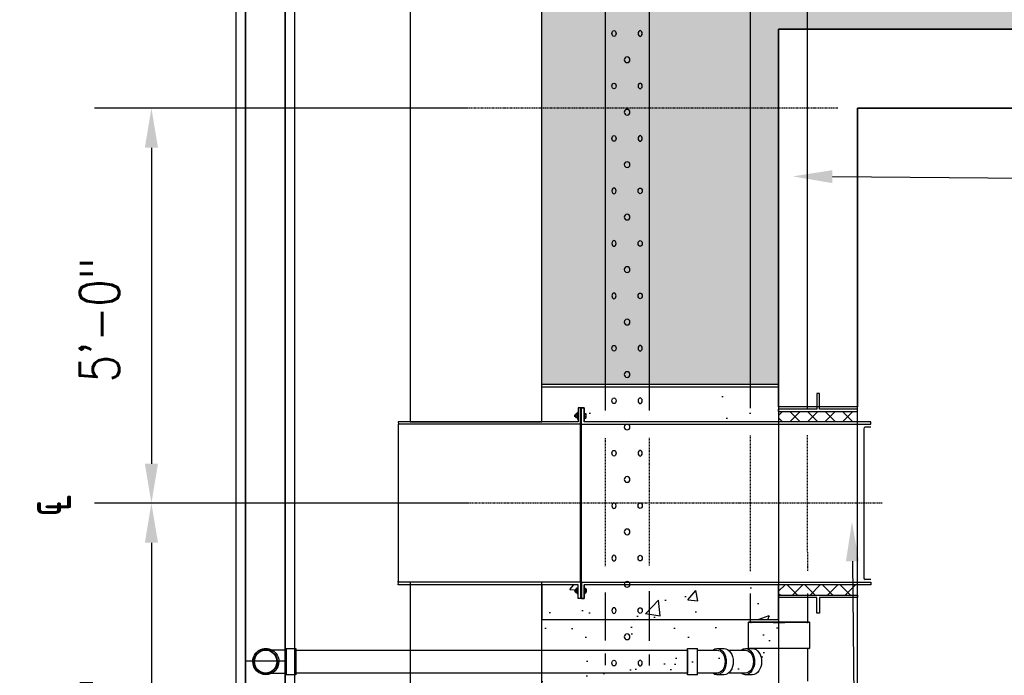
# Model space of a CAD drawing. Header units: inches. Extents: x -5890 to 5861, y -818 to 196.
# Tile 13 of 19: x 509 to 658, y -538 to -439. Entities that reach past the tile are written whole.
import ezdxf
from ezdxf import colors
from ezdxf.entities.mleader import LeaderData, LeaderLine
from ezdxf.math import Vec2, Vec3

# ---------------------------------------------------------------- set-up
doc = ezdxf.new("R2010")
doc.units = ezdxf.units.IN
doc.header["$MEASUREMENT"] = 0
doc.linetypes.add('Center 1_4_', pattern=[0.53125, 0.25, -0.09375, 0.09375, -0.09375])
doc.linetypes.add('Dash - 1_16_', pattern=[0.1875, 0.125, -0.0625])
for name, color, linetype in [('A-ANNO-DIMS', 1, 'Continuous'), ('A-DETL', 90, 'Continuous'), ('A-DETL-CNTR', 5, 'Center 1_4_'), ('A-DETL-THIN', 151, 'Continuous'), ('P-PIPE', 3, 'Continuous'), ('S-ANNO-NOTE', 2, 'Continuous'), ('S-ANNO-TEXT', 2, 'Continuous')]:
    doc.layers.add(name, color=color, linetype=linetype)
doc.layers.add('A-FLOR-PATT', color=9, linetype='Continuous', true_color=0x808080)
doc.layers.add('A-WALL-PATT', color=9, linetype='Continuous', true_color=0x808080)
doc.styles.add('Annotative', font='romans.shx', dxfattribs={"width": 0.8, "height": 0.125})
doc.dimstyles.new('Annotative', dxfattribs={"dimscale": 0, "dimtxt": 0.125, "dimasz": 0.125, "dimexe": 0.18, "dimexo": 0.0625, "dimgap": 0.09, "dimtad": 1, "dimdec": 3, "dimzin": 3, "dimdsep": 46, "dimlunit": 4, "dimtxsty": 'Annotative', "dimcen": 0.09, "dimclrt": 2, "dimazin": 2, "dimtfac": 1, "dimtdec": 3, "dimtmove": 0, "dimatfit": 0, "dimfxl": 1, "dimtfill": 1, "dimfrac": 2, "dimtolj": 1, "dimtzin": 0, "dimarcsym": 0})
pattern_1 = [(37.5, (-1585.062, -1537.206), (-0.314967, 9.634119), [0, -7.6, 0, -8.5, 0, -8.125]), (7.5, (-1585.062, -1537.206), (8.848884, 14.11073), [0, -4.1, 0, -6.85, 0, -2.625]), (327.5, (-1591.212, -1537.206), (15.57071, 0.028295), [0, -2.5, 0, -9, 0, -11.75]), (317.5, (-1591.212, -1537.206), (15.03063, 4.38838), [0, -1.25, 0, -5.9, 0, -6.75])]
pattern_2 = [(45, (-3128.2209, -855.473), (-1.3357247, 1.3357247), []), (135, (-3128.2209, -855.473), (-1.3357247, -1.3357247), [])]

# ---------------------------------------------------------------- blocks, each defined once
blk = doc.blocks.new('Mechanical_Box_H_rvt-1-ENLARGED MECHANICAL ROOM DRAIN AND VENT PLAN 1')
at = {"layer": 'A-DETL-THIN', "lineweight": -3}
for p, q in [((274.58, 903.72), (274.58, 1243.31)), ((276.08, 905.22), (276.08, 1243.31)), ((282.08, 1242.95), (282.08, 905.22)), ((283.58, 1242.95), (283.58, 903.72)), ((276.08, 1152.32), (276.08, 905.16)), ((282.08, 905.16), (282.08, 1152.32))]:
    blk.add_line(p, q, dxfattribs=at)
at = {"layer": 'A-WALL-PATT', "lineweight": -3}
blk.add_line((276.12, 1001.22), (282.12, 1001.22), dxfattribs=at)
at = {"layer": 'P-PIPE', "lineweight": -3}
for p, q in [((196.75, 1105.04), (196.73, 1039.63)), ((205.35, 1039.63), (205.38, 1105.04)), ((220.76, 1102.55), (220.76, 1039.32)), ((227.39, 1039.32), (227.39, 1102.55)), ((196.72, 1011.51), (196.72, 1007.11)), ((205.34, 1007.11), (205.34, 1011.51)), ((220.76, 1011.83), (220.76, 1004.33)), ((227.39, 1004.35), (227.39, 1011.65)), ((196.4, 1007.15), (196.4, 1003.17)), ((205.66, 1003.17), (205.67, 1007.15)), ((196.69, 1003.17), (196.69, 998.18)), ((206.14, 1003.13), (205.07, 1003.13)), ((208.71, 1002.9), (206.14, 1002.9)), ((210.45, 1003.13), (209.38, 1003.13)), ((211.21, 1002.9), (210.45, 1002.9)), ((212.28, 1002.9), (211.21, 1002.9)), ((213.43, 1002.9), (212.28, 1002.9)), ((214.93, 1003.13), (213.43, 1003.13)), ((213.43, 999.17), (213.43, 1003.13)), ((214.93, 1001.15), (214.93, 1003.13)), ((237.08, 1002.9), (214.93, 1002.9)), ((214.93, 1002.9), (214.93, 1001.15)), ((227.39, 1000.6), (227.39, 1002.37)), ((274.43, 1002.9), (237.08, 1002.9)), ((275.93, 1003.13), (274.43, 1003.13)), ((274.43, 1001.15), (274.43, 1003.13)), ((274.43, 1003.13), (274.43, 1001.15)), ((274.43, 1002.9), (274.43, 1001.15)), ((274.43, 1001.15), (274.43, 1002.9)), ((275.93, 1001.15), (275.93, 1003.13)), ((275.93, 1003.13), (275.93, 1001.15)), ((213.43, 1001.15), (213.43, 1001.15)), ((213.43, 1001.15), (213.43, 1001.15)), ((213.43, 1001.15), (213.43, 1001.15)), ((213.43, 1001.15), (213.43, 1001.15)), ((214.93, 1001.15), (214.93, 999.4)), ((214.93, 999.17), (214.93, 1001.15)), ((214.93, 1001.15), (214.93, 1001.15)), ((214.93, 1001.15), (214.93, 1001.15)), ((220.76, 1002.25), (220.76, 1000.54)), ((274.43, 1001.15), (274.43, 999.4)), ((274.43, 999.4), (274.43, 1001.15)), ((274.43, 1001.15), (274.43, 999.17)), ((274.43, 999.17), (274.43, 1001.15)), ((275.93, 1001.15), (275.93, 999.17)), ((275.93, 999.17), (275.93, 1001.15)), ((275.93, 1001.15), (275.93, 1001.15)), ((275.93, 1001.15), (275.93, 1001.15)), ((277.02, 1001.16), (277.02, 1001.15)), ((280.98, 1001.15), (280.98, 1001.16)), ((205.06, 999.4), (205.07, 999.4)), ((206.14, 999.4), (208.59, 999.4)), ((210.45, 999.4), (211.38, 999.4)), ((211.38, 999.4), (212.47, 999.4)), ((212.47, 999.4), (213.43, 999.4)), ((214.93, 999.4), (237.08, 999.4)), ((237.08, 999.4), (274.43, 999.4)), ((205.07, 999.17), (206.14, 999.17)), ((209.38, 999.17), (210.45, 999.17)), ((213.43, 999.17), (214.93, 999.17)), ((274.43, 999.17), (275.93, 999.17))]:
    blk.add_line(p, q, dxfattribs=at)
at = {"layer": 'P-PIPE', "linetype": 'Dash - 1_16_', "lineweight": -3}
for p, q in [((196.73, 1035.55), (196.72, 1014.92)), ((205.35, 1014.91), (205.35, 1035.55)), ((220.76, 1035.17), (220.76, 1015.73)), ((227.39, 1015.64), (227.39, 1035.08))]:
    blk.add_line(p, q, dxfattribs=at)
at = {"layer": 'P-PIPE', "lineweight": -3, "flags": 128}
for points in [[(275.93, 1002.9), (276.06, 1002.9), (276.18, 1002.9), (276.3, 1002.9), (276.42, 1002.9), (276.54, 1002.9), (276.66, 1002.9), (276.78, 1002.9), (276.9, 1002.9), (277.01, 1002.9), (277.13, 1002.9), (277.24, 1002.9), (277.35, 1002.9), (277.46, 1002.9), (277.56, 1002.9), (277.66, 1002.9), (277.76, 1002.9), (277.86, 1002.9), (277.95, 1002.9), (278.04, 1002.9), (278.13, 1002.9), (278.22, 1002.9), (278.3, 1002.9), (278.37, 1002.9), (278.44, 1002.9), (278.51, 1002.9), (278.58, 1002.9), (278.64, 1002.9), (278.69, 1002.9), (278.74, 1002.9), (278.79, 1002.9), (278.83, 1002.9), (278.87, 1002.9), (278.9, 1002.9), (278.93, 1002.9), (278.95, 1002.9), (278.97, 1002.9), (278.98, 1002.9), (278.99, 1002.9), (279, 1002.9), (279, 1002.9)], [(277.25, 1001.15), (277.25, 1001.22), (277.25, 1001.29), (277.26, 1001.36), (277.27, 1001.43), (277.28, 1001.5), (277.3, 1001.57), (277.32, 1001.64), (277.34, 1001.7), (277.36, 1001.77), (277.39, 1001.83), (277.41, 1001.9), (277.45, 1001.96), (277.48, 1002.02), (277.51, 1002.08), (277.55, 1002.14), (277.59, 1002.2), (277.64, 1002.25), (277.68, 1002.31), (277.73, 1002.36), (277.78, 1002.41), (277.83, 1002.46), (277.88, 1002.5), (277.94, 1002.55), (277.99, 1002.59), (278.05, 1002.63), (278.11, 1002.66), (278.17, 1002.7), (278.23, 1002.73), (278.3, 1002.76), (278.36, 1002.78), (278.43, 1002.81), (278.5, 1002.83), (278.56, 1002.85), (278.63, 1002.86), (278.7, 1002.88), (278.77, 1002.89), (278.84, 1002.9), (278.91, 1002.9), (278.98, 1002.9), (279, 1002.9)], [(279, 1002.9), (279.07, 1002.9), (279.14, 1002.9), (279.21, 1002.89), (279.28, 1002.88), (279.35, 1002.87), (279.41, 1002.85), (279.48, 1002.83), (279.55, 1002.81), (279.61, 1002.79), (279.68, 1002.76), (279.74, 1002.74), (279.81, 1002.71), (279.87, 1002.67), (279.93, 1002.64), (279.99, 1002.6), (280.04, 1002.56), (280.1, 1002.51), (280.15, 1002.47), (280.2, 1002.42), (280.25, 1002.37), (280.3, 1002.32), (280.35, 1002.27), (280.39, 1002.21), (280.43, 1002.16), (280.47, 1002.1), (280.51, 1002.04), (280.54, 1001.98), (280.57, 1001.92), (280.6, 1001.85), (280.63, 1001.79), (280.65, 1001.72), (280.67, 1001.65), (280.69, 1001.59), (280.71, 1001.52), (280.72, 1001.45), (280.73, 1001.38), (280.74, 1001.31), (280.75, 1001.24), (280.75, 1001.17), (280.75, 1001.15)], [(279, 999.4), (278.93, 999.4), (278.86, 999.41), (278.79, 999.42), (278.72, 999.43), (278.65, 999.44), (278.58, 999.45), (278.51, 999.47), (278.45, 999.49), (278.38, 999.52), (278.32, 999.54), (278.25, 999.57), (278.19, 999.6), (278.13, 999.63), (278.07, 999.67), (278.01, 999.71), (277.95, 999.75), (277.9, 999.79), (277.84, 999.84), (277.79, 999.88), (277.74, 999.93), (277.69, 999.99), (277.65, 1000.04), (277.61, 1000.09), (277.56, 1000.15), (277.52, 1000.21), (277.49, 1000.27), (277.45, 1000.33), (277.42, 1000.39), (277.39, 1000.45), (277.37, 1000.52), (277.34, 1000.58), (277.32, 1000.65), (277.3, 1000.72), (277.29, 1000.79), (277.27, 1000.86), (277.26, 1000.92), (277.25, 1000.99), (277.25, 1001.06), (277.25, 1001.13), (277.25, 1001.15)], [(280.75, 1001.15), (280.75, 1001.08), (280.74, 1001.01), (280.73, 1000.94), (280.72, 1000.87), (280.71, 1000.81), (280.7, 1000.74), (280.68, 1000.67), (280.66, 1000.6), (280.64, 1000.54), (280.61, 1000.47), (280.58, 1000.41), (280.55, 1000.34), (280.52, 1000.28), (280.48, 1000.22), (280.44, 1000.16), (280.4, 1000.11), (280.36, 1000.05), (280.31, 1000), (280.27, 999.95), (280.22, 999.9), (280.17, 999.85), (280.11, 999.8), (280.06, 999.76), (280, 999.72), (279.94, 999.68), (279.88, 999.64), (279.82, 999.61), (279.76, 999.58), (279.7, 999.55), (279.63, 999.52), (279.57, 999.5), (279.5, 999.48), (279.43, 999.46), (279.36, 999.44), (279.29, 999.43), (279.23, 999.42), (279.16, 999.41), (279.09, 999.41), (279.02, 999.4), (279, 999.4)], [(279, 999.4), (278.99, 999.4), (278.99, 999.4), (278.98, 999.4), (278.96, 999.4), (278.94, 999.4), (278.91, 999.4), (278.88, 999.4), (278.84, 999.4), (278.8, 999.4), (278.76, 999.4), (278.71, 999.4), (278.65, 999.4), (278.59, 999.4), (278.53, 999.4), (278.46, 999.4), (278.39, 999.4), (278.32, 999.4), (278.24, 999.4), (278.15, 999.4), (278.07, 999.4), (277.98, 999.4), (277.89, 999.4), (277.79, 999.4), (277.69, 999.4), (277.59, 999.4), (277.48, 999.4), (277.38, 999.4), (277.27, 999.4), (277.16, 999.4), (277.04, 999.4), (276.93, 999.4), (276.81, 999.4), (276.69, 999.4), (276.58, 999.4), (276.45, 999.4), (276.33, 999.4), (276.21, 999.4), (276.09, 999.4), (275.97, 999.4), (275.93, 999.4)]]:
    blk.add_lwpolyline(points, dxfattribs=at)
at = {"layer": 'P-PIPE', "lineweight": -3}
for centre in [(224.11, 1092.57), (224.11, 1084.61), (224.11, 1076.64), (224.11, 1068.67), (224.11, 1060.7), (224.11, 1052.73), (224.11, 1044.76), (224.11, 1036.79), (224.11, 1028.82), (224.11, 1020.86), (224.11, 1012.89), (224.11, 1004.92)]:
    blk.add_circle(centre, 0.432, dxfattribs=at)
for start, end in [(0, 180), (180, 0)]:
    blk.add_arc((279.08, 1001.16), 1.75, start, end, dxfattribs=at)
for centre, major_axis in [((222.12, 1096.56), (0, -0.432)), ((222.12, 1096.56), (0, -0.432)), ((222.12, 1088.59), (0, -0.432)), ((222.12, 1080.62), (0, -0.432)), ((222.12, 1080.62), (0, -0.432)), ((226.1, 1072.65), (0, 0.432)), ((226.1, 1064.68), (0, 0.432)), ((226.1, 1056.71), (0, 0.432)), ((222.12, 1048.75), (0, -0.432)), ((222.12, 1048.75), (0, -0.432)), ((222.12, 1040.78), (0, -0.432)), ((222.12, 1032.81), (0, -0.432)), ((222.12, 1032.81), (0, -0.432)), ((226.1, 1024.84), (0, 0.432)), ((226.1, 1016.87), (0, 0.432)), ((226.1, 1008.9), (0, 0.432)), ((222.12, 1000.93), (0, -0.432)), ((222.12, 1000.93), (0, -0.432))]:
    blk.add_ellipse(centre, major_axis=major_axis, ratio=0.727074, dxfattribs=at)
at = {"layer": 'P-PIPE', "lineweight": -3, "extrusion": (0, 0, -1)}
for centre, major_axis in [((226.1, 1096.56), (0, -0.432)), ((226.1, 1088.59), (0, -0.432)), ((226.1, 1080.62), (0, -0.432)), ((222.12, 1072.65), (0, 0.432)), ((222.12, 1072.65), (0, 0.432)), ((222.12, 1064.68), (0, 0.432)), ((222.12, 1056.71), (0, 0.432)), ((222.12, 1056.71), (0, 0.432)), ((226.1, 1048.75), (0, -0.432)), ((226.1, 1040.78), (0, -0.432)), ((226.1, 1032.81), (0, -0.432)), ((222.12, 1024.84), (0, 0.432)), ((222.12, 1024.84), (0, 0.432)), ((222.12, 1016.87), (0, 0.432)), ((222.12, 1008.9), (0, 0.432)), ((222.12, 1008.9), (0, 0.432)), ((226.1, 1000.93), (0, -0.432))]:
    blk.add_ellipse(centre, major_axis=major_axis, ratio=0.727074, dxfattribs=at)
at = {"layer": 'P-PIPE', "lineweight": -3}
for centre, major_axis, ratio, start_param, end_param in [((201.03, 1007.15), (-4.63, 0), 0.010234, 5.497816, 6.283185), ((201.03, 1007.15), (-4.63, 0), 0.010234, 0.000028, 1.580784), ((201.03, 1007.11), (-4.31, 0), 0.010271, 4.712389, 6.283185), ((201.03, 1007.11), (-4.31, 0), 0.010271, 0, 1.570796), ((201.03, 1007.15), (-4.63, 0), 0.010234, 4.70241, 5.497816), ((201.03, 1007.11), (-4.31, 0), 0.010271, 4.701664, 4.712389), ((201.03, 1007.11), (-4.31, 0), 0.010271, 1.570796, 1.581529), ((201.03, 1007.15), (-4.63, 0), 0.010234, 3.141621, 4.70241), ((201.03, 1007.11), (-4.31, 0), 0.010271, 3.141593, 4.701664), ((201.03, 1007.11), (-4.31, 0), 0.010271, 1.581529, 3.141593), ((201.03, 1007.15), (-4.63, 0), 0.010234, 1.580784, 2.356223), ((201.03, 1007.15), (-4.63, 0), 0.010234, 2.356223, 3.141593), ((201.03, 1003.17), (-4.63, 0), 0.010234, 5.497816, 6.283185), ((201.03, 1003.17), (-4.63, 0), 0.010234, 0.000028, 1.581167), ((201.03, 1003.17), (-4.34, 0), 0.010234, 5.497816, 6.283185), ((201.03, 1003.17), (-4.34, 0), 0.010234, 0.000028, 1.581871), ((201.03, 1003.17), (-4.63, 0), 0.010234, 4.702027, 5.497816), ((201.03, 1003.17), (-4.34, 0), 0.010234, 4.701323, 5.497816), ((201.03, 1003.17), (-4.63, 0), 0.010234, 3.141621, 4.702027), ((201.03, 1003.17), (-4.34, 0), 0.010234, 3.141621, 4.701323), ((201.03, 1003.17), (-4.63, 0), 0.010234, 1.581167, 2.356223), ((201.03, 1003.17), (-4.34, 0), 0.010234, 1.581871, 2.356223), ((205.07, 1001.15), (0, 1.98), 0.707107, 0.006925, 3.148517), ((201.03, 1003.17), (-4.34, 0), 0.010234, 2.356223, 3.141593), ((201.03, 1003.17), (-4.63, 0), 0.010234, 2.356223, 3.141593), ((206.14, 1001.15), (0, 1.98), 0.707107, 0.006925, 3.148517), ((206.14, 1001.15), (0, 1.75), 0.70408, 0, 1.570796), ((206.14, 1001.15), (0, 1.98), 0.707107, 5.79735, 6.29011), ((209.38, 1001.15), (0, 1.98), 0.707107, 6.283185, 7.853982), ((210.45, 1001.15), (0, 1.98), 0.707107, 5.79735, 7.853982), ((210.45, 1001.15), (0, 1.75), 0.707107, 6.283185, 7.853982), ((279, 1001.15), (1.98, 0), 0.999999, 0, 3.141593), ((279, 1001.16), (1.98, 0), 0.999999, 0, 3.141593), ((279, 1001.15), (1.75, 0), 0.999999, 0, 3.141593), ((206.14, 1001.15), (0, 1.75), 0.70408, 1.570796, 3.141593), ((209.38, 1001.15), (0, 1.98), 0.707107, 1.570796, 3.141593), ((210.45, 1001.15), (0, 1.98), 0.707107, 1.570796, 3.627428), ((210.45, 1001.15), (0, 1.75), 0.707107, 1.570796, 3.141593), ((279, 1001.16), (1.98, 0), 0.999999, 3.141593, 6.283185), ((279, 1001.15), (1.98, 0), 0.999999, 3.141593, 6.283185), ((279, 1001.15), (1.75, 0), 0.999999, 3.141593, 6.283185), ((206.14, 1001.15), (0, 1.98), 0.707107, 3.148517, 3.627428)]:
    blk.add_ellipse(centre, major_axis=major_axis, ratio=ratio, start_param=start_param, end_param=end_param, dxfattribs=at)
blk = doc.blocks.new('*D11')
at = {"layer": 'A-ANNO-DIMS', "color": 0, "lineweight": -2, "transparency": 16777216}
for p, q in [((576.91, -452), (520.07, -452)), ((528.71, -458), (528.71, -506)), ((576.91, -512), (520.07, -512))]:
    blk.add_line(p, q, dxfattribs=at)
at = {"layer": 'A-ANNO-DIMS', "color": 0, "lineweight": -3, "transparency": 16777216}
for points in [[(527.71, -458), (529.71, -458), (528.71, -452)], [(527.71, -506), (529.71, -506), (528.71, -512)]]:
    blk.add_solid(points, dxfattribs=at)
at = {"layer": 'Defpoints', "color": 0, "lineweight": -3, "transparency": 16777216}
for p in [(579.91, -452), (528.71, -512), (579.91, -512)]:
    blk.add_point(p, dxfattribs=at)
at = {"layer": 'A-ANNO-DIMS', "color": 2, "lineweight": -3, "transparency": 16777216, "insert": (520.82, -484.16), "char_height": 6, "attachment_point": 5, "rotation": 90, "style": 'Annotative'}
blk.add_mtext('\\A1;5\'-0"', dxfattribs=at)
blk = doc.blocks.new('*D12')
at = {"layer": 'A-ANNO-DIMS', "color": 0, "lineweight": -2, "transparency": 16777216}
for p, q in [((539.43, -512), (520.07, -512)), ((528.71, -518), (528.71, -578)), ((539.43, -584), (520.07, -584))]:
    blk.add_line(p, q, dxfattribs=at)
at = {"layer": 'A-ANNO-DIMS', "color": 0, "lineweight": -3, "transparency": 16777216}
for points in [[(527.71, -518), (529.71, -518), (528.71, -512)], [(527.71, -578), (529.71, -578), (528.71, -584)]]:
    blk.add_solid(points, dxfattribs=at)
at = {"layer": 'Defpoints', "color": 0, "lineweight": -3, "transparency": 16777216}
for p in [(542.43, -512), (528.71, -584), (542.43, -584)]:
    blk.add_point(p, dxfattribs=at)
at = {"layer": 'A-ANNO-DIMS', "color": 2, "lineweight": -3, "transparency": 16777216, "insert": (520.82, -548), "char_height": 6, "attachment_point": 5, "rotation": 90, "style": 'Annotative'}
blk.add_mtext('\\A1;6\'-0"', dxfattribs=at)

msp = doc.modelspace()

# ---------------------------------------------------------------- hatches: boundary and pattern name
at = {"layer": 'A-FLOR-PATT'}
h = msp.add_hatch(color=8, dxfattribs=at)
h.paths.add_polyline_path([(593.9075, -497.5285), (593.9075, -498.5615), (594.0658, -498.5615), (594.0658, -497.5285)])
h.paths.add_polyline_path([(594.0658, -498.8833), (593.9075, -498.8833), (593.9075, -500), (594.0658, -500), (594.0658, -499.6013)])
h = msp.add_hatch(dxfattribs=at)
h.set_pattern_fill('FP_3', color=8, style=0, pattern_type=2)
h.set_pattern_definition(pattern_2)
h.paths.add_polyline_path([(629.6809, -499.6242), (636.0156, -499.6242), (636.0156, -498.0565), (624.0156, -498.0565), (624.0156, -499.6242), (628.5499, -499.6242)])
h = msp.add_hatch(color=8, dxfattribs=at)
h.paths.add_polyline_path([(593.9075, -526.4715), (593.9075, -525.4385), (594.0658, -525.4385), (594.0658, -526.4715)])
h.paths.add_polyline_path([(594.0658, -525.1167), (593.9075, -525.1167), (593.9075, -524), (594.0658, -524), (594.0658, -524.3987)])
h = msp.add_hatch(dxfattribs=at)
h.set_pattern_fill('FP_3', color=8, style=0, pattern_type=2)
h.set_pattern_definition(pattern_2)
h.paths.add_polyline_path([(629.6809, -524.3758), (636.0156, -524.3758), (636.0156, -525.9435), (624.0156, -525.9435), (624.0156, -524.3758), (628.5499, -524.3758)])
at = {"layer": 'A-WALL-PATT'}
h = msp.add_hatch(dxfattribs=at)
h.set_pattern_fill('AR-SAND', color=8, scale=5, style=0)
h.set_pattern_definition(pattern_1)
h.paths.add_polyline_path([(612.0156, -392.0482), (612.0156, -286.5919), (636.0156, -286.5919), (636.0156, -416), (830.0156, -416), (830.0156, -662), (1001.8495, -662), (1001.8495, -686), (806.0156, -686), (806.0156, -440), (624.0156, -440), (624.0156, -493.9542), (616.0156, -493.9542), (588.0156, -493.9542), (588.0156, -392.0482)])
at = {"layer": 'A-WALL-PATT', "transparency": 33554559}
h = msp.add_hatch(dxfattribs=at)
h.set_pattern_fill('AR-CONC', color=8, scale=4, style=0)
h.set_pattern_definition([(50, (-1585.062, -1537.206), (28.6904, -2.51009), [3, -33]), (355, (-1585.062, -1537.206), (-5.55005, 30.0877), [2.4, -26.4]), (100.4514, (-1582.67, -1537.415), (23.14035, 27.5776), [2.5496, -28.0457]), (46.1842, (-1585.06, -1529.206), (42.68965, -6.62077), [4.5, -49.5]), (96.6356, (-1581.504, -1529.758), (37.3865, 38.96474), [3.8244, -42.06855]), (351.1842, (-1585.06, -1529.206), (37.3865, 38.96474), [3.6, -39.6]), (21, (-1581.062, -1531.206), (23.87628, -16.10476), [3, -33]), (326, (-1581.062, -1531.206), (9.7326, 29.006), [2.4, -26.4]), (71.4514, (-1579.072, -1532.548), (33.6089, 12.90125), [2.5496, -28.0457]), (37.5, (-1585.062, -1537.206), (0.486394, 13.315754), [0, -26.08, 0, -26.8, 0, -26.5]), (7.5, (-1585.062, -1537.206), (10.52278, 15.77647), [0, -15.28, 0, -25.48, 0, -10.1]), (327.5, (-1593.982, -1537.206), (21.352897, -0.902195), [0, -10, 0, -31.2, 0, -41.4]), (317.5, (-1597.982, -1537.206), (23.32745, 4.0042), [0, -13, 0, -20.72, 0, -29.4])])
h.paths.add_polyline_path([(624.0156, -494.325), (624.0156, -499.625), (594.4425, -499.625), (594.4425, -497.52), (593.5308, -497.52), (593.5308, -499.625), (588.0156, -499.625), (588.0156, -494.325)])
h = msp.add_hatch(dxfattribs=at)
h.set_pattern_fill('AR-CONC', color=8, scale=2.5, style=0)
h.set_pattern_definition([(50, (-1585.062, -1537.206), (17.931505, -1.5688), [1.875, -20.625]), (355, (-1585.062, -1537.206), (-3.46878, 18.8048), [1.5, -16.5]), (100.45144, (-1583.567, -1537.337), (14.46272, 17.236), [1.5935, -17.52855]), (46.1842, (-1585.062, -1532.206), (26.68103, -4.13798), [2.8125, -30.9375]), (96.6356, (-1582.838, -1532.55), (23.36655, 24.35297), [2.39026, -26.29284]), (351.1842, (-1585.062, -1532.206), (23.36655, 24.35297), [2.25, -24.75]), (21, (-1582.562, -1533.456), (14.92268, -10.06547), [1.875, -20.625]), (326, (-1582.562, -1533.456), (6.08288, 18.12875), [1.5, -16.5]), (71.45144, (-1581.318, -1534.295), (21.00556, 8.06328), [1.5935, -17.52855]), (37.5, (-1585.062, -1537.206), (0.303996, 8.322346), [0, -16.3, 0, -16.75, 0, -16.5625]), (7.5, (-1585.062, -1537.206), (6.57674, 9.860293), [0, -9.55, 0, -15.925, 0, -6.3125]), (327.5, (-1590.637, -1537.206), (13.34556, -0.563872), [0, -6.25, 0, -19.5, 0, -25.875]), (317.5, (-1593.137, -1537.206), (14.579654, 2.502625), [0, -8.125, 0, -12.95, 0, -18.375])])
h.paths.add_polyline_path([(624.0156, -529.675), (624.0156, -524.375), (594.4425, -524.375), (594.4425, -526.48), (593.5308, -526.48), (593.5308, -524.375), (588.0156, -524.375), (588.0156, -529.675)])
at = {"layer": 'A-WALL-PATT'}
h = msp.add_hatch(dxfattribs=at)
h.set_pattern_fill('AR-SAND', color=8, scale=5, style=0)
h.set_pattern_definition(pattern_1)
h.paths.add_polyline_path([(588.0156, -566.325), (588.0156, -529.675), (624.0156, -529.675), (624.0156, -566.325)])

# ---------------------------------------------------------------- linework, layer by layer
at = {"layer": 'A-DETL'}
for p, q in [((630.204, -495.3034), (629.8273, -495.3034)), ((629.8273, -495.3034), (629.8273, -497.7111)), ((630.204, -497.7111), (630.204, -495.3034)), ((593.9075, -497.52), (593.5308, -497.52)), ((593.5308, -497.52), (593.5308, -499.625)), ((593.9075, -500), (593.9075, -497.52)), ((594.0658, -497.5285), (593.9075, -497.5285)), ((594.0658, -500), (594.0658, -497.52)), ((594.0658, -497.52), (594.4425, -497.52)), ((594.4425, -497.52), (594.4425, -499.625)), ((629.8273, -497.7111), (624.0156, -497.7111)), ((624.0156, -498.0565), (624.0156, -497.7111)), ((624.0156, -498.0565), (636.0156, -498.0565)), ((636.0156, -497.7111), (630.204, -497.7111)), ((636.0156, -498.0565), (636.0156, -497.7111)), ((566.2267, -499.625), (566.2313, -500)), ((593.5308, -499.625), (566.2267, -499.625)), ((593.0223, -498.5827), (593.0769, -498.5452)), ((593.0223, -498.8348), (593.0223, -498.5827)), ((593.0598, -498.8723), (593.0223, -498.8348)), ((593.0756, -498.8449), (593.0598, -498.8723)), ((593.0907, -498.8723), (593.0756, -498.8449)), ((593.0769, -498.5452), (593.0907, -498.5748)), ((593.0907, -498.5748), (593.1079, -498.5452)), ((593.1065, -498.8449), (593.0907, -498.8723)), ((593.1217, -498.8723), (593.1065, -498.8449)), ((593.1079, -498.5452), (593.1217, -498.5748)), ((593.1217, -498.5748), (593.1388, -498.5452)), ((593.1374, -498.8449), (593.1217, -498.8723)), ((593.1526, -498.8723), (593.1374, -498.8449)), ((593.1388, -498.5452), (593.1526, -498.5748)), ((593.1526, -498.5748), (593.1698, -498.5452)), ((593.1684, -498.8449), (593.1526, -498.8723)), ((593.1836, -498.8723), (593.1684, -498.8449)), ((593.1698, -498.5452), (593.1836, -498.5748)), ((593.1836, -498.5748), (593.2007, -498.5452)), ((593.2007, -498.8425), (593.1836, -498.8723)), ((593.2007, -498.459), (593.2007, -498.9585)), ((593.4668, -498.3726), (593.2349, -498.3726)), ((593.2349, -498.5453), (593.4668, -498.5453)), ((593.2349, -498.8722), (593.4668, -498.8722)), ((593.4668, -499.0449), (593.2349, -499.0449)), ((593.5308, -498.2137), (593.4668, -498.2137)), ((593.4668, -498.2137), (593.4668, -499.2175)), ((593.4668, -499.2175), (593.5308, -499.2175)), ((593.9075, -498.5615), (594.0658, -498.5615)), ((594.0658, -498.8833), (593.9075, -498.8833)), ((594.5065, -498.2137), (594.4425, -498.2137)), ((594.4425, -499.2175), (594.5065, -499.2175)), ((638.0156, -499.625), (594.4425, -499.625)), ((594.5065, -499.2175), (594.5065, -498.2137)), ((594.5065, -498.3863), (594.7349, -498.3863)), ((594.7349, -498.5589), (594.5065, -498.5589)), ((594.7349, -498.8858), (594.5065, -498.8858)), ((594.5065, -499.0585), (594.7349, -499.0585)), ((594.7691, -498.9722), (594.7691, -498.4726)), ((638.0156, -500), (638.0156, -499.625)), ((593.9075, -500), (566.2313, -500)), ((566.2313, -524), (566.2313, -500)), ((593.9075, -524), (593.9075, -500)), ((594.0658, -500), (638.0156, -500)), ((594.0658, -524), (594.0658, -500)), ((636.0156, -524), (636.0156, -500)), ((636.9314, -500.6814), (636.9314, -523.3186)), ((638.0049, -500.4314), (637.1814, -500.4314)), ((638.0049, -523.5686), (637.1814, -523.5686)), ((566.2267, -524), (566.2313, -523.625)), ((566.2267, -524.375), (566.2313, -524)), ((593.5308, -524.375), (566.2267, -524.375)), ((593.9075, -524), (566.2313, -524)), ((593.2007, -525.541), (593.2007, -525.0415)), ((593.4668, -524.9551), (593.2349, -524.9551)), ((593.4668, -525.7863), (593.4668, -524.7825)), ((593.4668, -524.7825), (593.5308, -524.7825)), ((593.5308, -526.48), (593.5308, -524.375)), ((593.9075, -524), (593.9075, -526.48)), ((594.0658, -524), (638.0156, -524)), ((594.0658, -524), (594.0658, -526.48)), ((638.0156, -524.375), (594.4425, -524.375)), ((594.4425, -526.48), (594.4425, -524.375)), ((594.4425, -524.7825), (594.5065, -524.7825)), ((594.5065, -524.7825), (594.5065, -525.7863)), ((594.5065, -524.9415), (594.7349, -524.9415)), ((594.7349, -525.1142), (594.5065, -525.1142)), ((594.7691, -525.0278), (594.7691, -525.5274)), ((638.0156, -524), (638.0156, -524.375)), ((593.0598, -525.1277), (593.0223, -525.1652)), ((593.0223, -525.1652), (593.0223, -525.4173)), ((593.0223, -525.4173), (593.0769, -525.4548)), ((593.0756, -525.1551), (593.0598, -525.1277)), ((593.0907, -525.1277), (593.0756, -525.1551)), ((593.0769, -525.4548), (593.0907, -525.4252)), ((593.1065, -525.1551), (593.0907, -525.1277)), ((593.0907, -525.4252), (593.1079, -525.4548)), ((593.1217, -525.1277), (593.1065, -525.1551)), ((593.1079, -525.4548), (593.1217, -525.4252)), ((593.1374, -525.1551), (593.1217, -525.1277)), ((593.1217, -525.4252), (593.1388, -525.4548)), ((593.1526, -525.1277), (593.1374, -525.1551)), ((593.1388, -525.4548), (593.1526, -525.4252)), ((593.1684, -525.1551), (593.1526, -525.1277)), ((593.1526, -525.4252), (593.1698, -525.4548)), ((593.1836, -525.1277), (593.1684, -525.1551)), ((593.1698, -525.4548), (593.1836, -525.4252)), ((593.2007, -525.1575), (593.1836, -525.1277)), ((593.1836, -525.4252), (593.2007, -525.4548)), ((593.2349, -525.1278), (593.4668, -525.1278)), ((593.2349, -525.4547), (593.4668, -525.4547)), ((593.4668, -525.6274), (593.2349, -525.6274)), ((593.5308, -525.7863), (593.4668, -525.7863)), ((593.9075, -526.48), (593.5308, -526.48)), ((594.0658, -525.1167), (593.9075, -525.1167)), ((593.9075, -525.4385), (594.0658, -525.4385)), ((594.0658, -526.4715), (593.9075, -526.4715)), ((594.0658, -526.48), (594.4425, -526.48)), ((594.5065, -525.7863), (594.4425, -525.7863)), ((594.7349, -525.4411), (594.5065, -525.4411)), ((594.5065, -525.6137), (594.7349, -525.6137)), ((624.0156, -525.9435), (636.0156, -525.9435)), ((624.0156, -525.9435), (624.0156, -526.2889)), ((629.8273, -526.2889), (624.0156, -526.2889)), ((629.8273, -528.6966), (629.8273, -526.2889)), ((636.0156, -526.2889), (630.204, -526.2889)), ((630.204, -526.2889), (630.204, -528.6966)), ((636.0156, -525.9435), (636.0156, -526.2889)), ((630.204, -528.6966), (629.8273, -528.6966))]:
    msp.add_line(p, q, dxfattribs=at)
for centre, radius, start, end in [((593.3267, -498.459), 0.126, 136.750182, 223.249818), ((593.608, -498.7087), 0.4073, 156.34317, 203.65683), ((593.3267, -498.9585), 0.126, 136.750182, 223.249818), ((594.6431, -498.4726), 0.126, 316.750182, 43.249818), ((594.3618, -498.7224), 0.4073, 336.34317, 23.65683), ((594.6431, -498.9722), 0.126, 316.750182, 43.249818), ((637.1814, -500.6814), 0.25, 90, 180), ((637.1814, -523.3186), 0.25, 180, 270), ((593.3267, -525.0415), 0.126, 136.750182, 223.249818), ((594.6431, -525.0278), 0.126, 316.750182, 43.249818), ((594.3618, -525.2776), 0.4073, 336.34317, 23.65683), ((593.608, -525.2913), 0.4073, 156.34317, 203.65683), ((593.3267, -525.541), 0.126, 136.750182, 223.249818), ((594.6431, -525.5274), 0.126, 316.750182, 43.249818)]:
    msp.add_arc(centre, radius, start, end, dxfattribs=at)
at = {"layer": 'A-DETL-CNTR', "color": 2}
for p, q in [((632.9841, -452), (574.4688, -452)), ((639.7387, -512), (531.6732, -512))]:
    msp.add_line(p, q, dxfattribs=at)
at = {"layer": 'A-DETL-THIN'}
for p, q in [((593.0598, -498.8723), (593.0769, -498.5452)), ((593.0907, -498.8723), (593.1079, -498.5452)), ((593.1217, -498.8723), (593.1388, -498.5452)), ((593.1526, -498.8723), (593.1698, -498.5452)), ((593.1836, -498.8723), (593.2007, -498.5452)), ((593.0598, -525.1277), (593.0769, -525.4548)), ((593.0907, -525.1277), (593.1079, -525.4548)), ((593.1217, -525.1277), (593.1388, -525.4548)), ((593.1526, -525.1277), (593.1698, -525.4548)), ((593.1836, -525.1277), (593.2007, -525.4548))]:
    msp.add_line(p, q, dxfattribs=at)
at = {"layer": 'A-WALL-PATT'}
for points in [[(588.0156, -499.625), (588.0156, -286.4165), (568.0156, -286.4165), (568.0156, -499.625)], [(612.0156, -392.0482), (612.0156, -286.5919), (636.0156, -286.5919), (636.0156, -416), (830.0156, -416), (830.0156, -662), (1001.8495, -662), (1001.8495, -686), (806.0156, -686), (806.0156, -440), (624.0156, -440), (624.0156, -493.9542), (616.0156, -493.9542), (616.0156, -493.9542), (588.0156, -493.9542), (588.0156, -392.0482)], [(806.0156, -686), (806.0156, -440), (624.0156, -440), (624.0156, -686), (616.0156, -686), (616.0156, -703.9932), (679.0156, -703.9932), (679.0156, -686), (636.0156, -686), (636.0156, -452), (794.0156, -452), (794.0156, -686)], [(624.0156, -497.3402), (624.0156, -440), (806.0156, -440), (806.0156, -686), (794.0156, -686), (794.0156, -452), (636.0156, -452), (636.0156, -497.3402)], [(624.0156, -494.325), (624.0156, -499.625), (594.4425, -499.625), (594.4425, -497.52), (593.5308, -497.52), (593.5308, -499.625), (588.0156, -499.625), (588.0156, -494.325)], [(588.0156, -571.625), (588.0156, -524), (568.0156, -524), (568.0156, -571.625)], [(624.0156, -529.675), (624.0156, -524.375), (594.4425, -524.375), (594.4425, -526.48), (593.5308, -526.48), (593.5308, -524.375), (588.0156, -524.375), (588.0156, -529.675)], [(588.0156, -566.325), (588.0156, -529.675), (624.0156, -529.675), (624.0156, -566.325)]]:
    msp.add_lwpolyline(points, close=True, dxfattribs=at)

# ---------------------------------------------------------------- block references
at = {"layer": 'P-PIPE', "xscale": -1}
msp.add_blockref('Mechanical_Box_H_rvt-1-ENLARGED MECHANICAL ROOM DRAIN AND VENT PLAN 1', (825.093, -1537.2059), dxfattribs=at)

# ---------------------------------------------------------------- texts
at = {"layer": 'S-ANNO-TEXT', "lineweight": -3, "insert": (509.8985, -513.9935), "char_height": 6, "width": 131.457736, "attachment_point": 1, "rotation": 90, "style": 'Annotative'}
msp.add_mtext('℄', dxfattribs=at)

# ---------------------------------------------------------------- dimensions: what is measured, and where the dimension line sits
at = {"layer": 'A-ANNO-DIMS', "lineweight": -3}
for base, p1, p2, picture, middle in [((528.7138, -512), (579.9117, -452), (579.9117, -512), '*D11', (528.7138, -484.1633)), ((528.7138, -584), (542.4264, -512), (542.4264, -584), '*D12', (528.7138, -548))]:
    dim = msp.add_linear_dim(base=base, p1=p1, p2=p2, angle=270, dimstyle='Annotative', override={"dimpost": '\\X', "dimtfill": 0}, dxfattribs=at)
    dim.commit()
    dim.dimension.update_dxf_attribs({"geometry": picture, "text_midpoint": middle, "dimtype": 161})

# ---------------------------------------------------------------- leaders
at = {"layer": 'S-ANNO-NOTE'}
ml = msp.add_multileader_mtext('Standard', dxfattribs=at)
ml.set_content('8"%%C SOLID PVC\\PDRAIN', color=256, style='Annotative')
ml.set_leader_properties(color=1, linetype='ByLayer', lineweight=-1)
ml.build(insert=Vec2(0, 0))
ml.multileader.update_dxf_attribs({"text_right_attachment_type": 3, "dogleg_length": 0.36, "arrow_head_size": 6, "scale": 48})
ctx = ml.context
ctx.base_point, ctx.scale, ctx.char_height, ctx.arrow_head_size, ctx.landing_gap_size, ctx.plane_origin = Vec3(689.7391, -462.8302), 48, 6, 6, 4.32, Vec3(892.0368, -443.3718)
ctx.right_attachment = 3
notes = []
notes.append((ctx, [(0, (1, 1, 0), (687.9853, -462.8302), (1, 0), 1.7538, [(0, [(626.1855, -462.3425)], 0, [])])]))
ctx.mtext.insert, ctx.mtext.width, ctx.mtext.defined_height, ctx.mtext.flow_direction = Vec3(694.0591, -459.8302), 56.103102, 16.0793, 5
ml = msp.add_multileader_mtext('Standard', dxfattribs=at)
ml.set_content('REFER TO SHEET S-709\\PFOR VENT PIPE\\PDETAIL', color=256, style='Annotative')
ml.set_leader_properties(color=1, linetype='ByLayer', lineweight=-1)
ml.build(insert=Vec2(0, 0))
ml.multileader.update_dxf_attribs({"text_right_attachment_type": 3, "dogleg_length": 0.36, "arrow_head_size": 6, "scale": 48})
ctx = ml.context
ctx.base_point, ctx.scale, ctx.char_height, ctx.arrow_head_size, ctx.landing_gap_size, ctx.plane_origin = Vec3(690.2597, -499.922), 48, 6, 6, 4.32, Vec3(892.0368, -495.2538)
ctx.right_attachment = 3
notes.append((ctx, [(0, (1, 1, 0), (679.3867, -499.922), (1, 0), 10.873, [(1, [(635.1583, -514.8027), (635.9435, -587.2576)], 0, [])])]))
ctx.mtext.insert, ctx.mtext.width, ctx.mtext.defined_height, ctx.mtext.flow_direction = Vec3(694.5797, -496.922), 56.103102, 16.0793, 5
for ctx, leaders in notes:
    for number, flags, end, landing, length, lines in leaders:
        leader = LeaderData()
        leader.index, (leader.has_last_leader_line, leader.has_dogleg_vector, leader.attachment_direction) = number, flags
        leader.last_leader_point, leader.dogleg_vector, leader.dogleg_length = Vec3(end), Vec3(landing), length
        for number, points, colour, breaks in lines:
            line = LeaderLine()
            line.index, line.vertices, line.color, line.breaks = number, Vec3.list(points), colors.encode_raw_color(colour), breaks
            leader.lines.append(line)
        ctx.leaders.append(leader)

doc.saveas('drawing.dxf')
